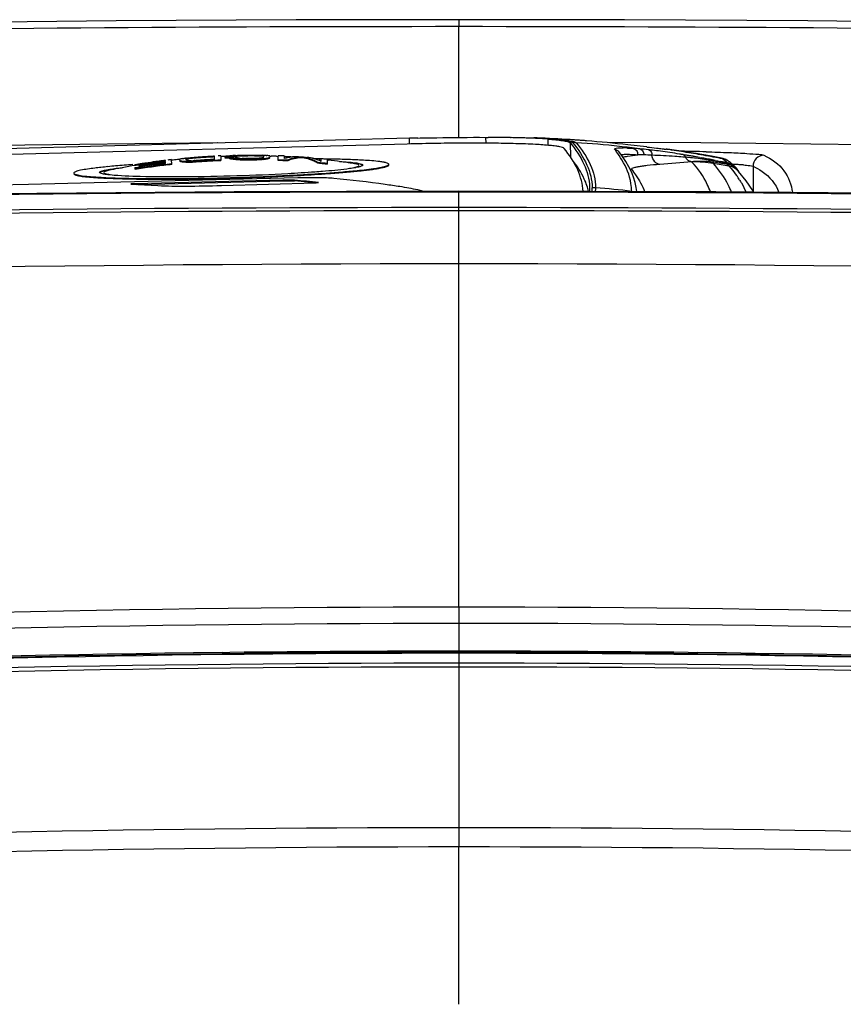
# Model space of a CAD drawing. Header units: millimetres. Extents: x 0 to 1660, y 0 to 1166.
# Tile 45 of 94: x 1015 to 1053, y 223 to 269. Entities that reach past the tile are written whole.
import ezdxf

# ---------------------------------------------------------------- set-up
doc = ezdxf.new("R2010")
doc.units = ezdxf.units.MM
doc.header["$LTSCALE"] = 65.395
doc.layers.get('0').update_dxf_attribs({"linetype": 'CONTINUOUS'})
doc.layers.add('SUPERFICI', color=7, linetype='CONTINUOUS')

msp = doc.modelspace()

# ---------------------------------------------------------------- linework, layer by layer
at = {"color": 7, "linetype": 'Continuous'}
for p, q in [((1035.612, 268.785), (1028.069, 268.772)), ((1043.279, 268.772), (1035.611, 268.785)), ((1019.742, 268.728), (1011.521, 268.653)), ((1028.069, 268.772), (1019.742, 268.728)), ((1051.758, 268.726), (1043.279, 268.772)), ((1060.081, 268.649), (1051.758, 268.726)), ((1036.843, 263.342), (1036.961, 263.341)), ((1038.003, 263.329), (1038.028, 263.328)), ((1033.207, 263.032), (1008.431, 262.381)), ((1033.3, 263.301), (1033.335, 263.301)), ((1039.455, 263.303), (1039.377, 263.306)), ((1044.309, 262.896), (1043.989, 262.934)), ((1023.448, 262.384), (1023.447, 262.414)), ((1024.303, 262.32), (1024.299, 262.466)), ((1024.583, 262.485), (1024.589, 262.289)), ((1024.963, 262.466), (1024.97, 262.469)), ((1024.963, 262.465), (1024.963, 262.466)), ((1024.963, 262.451), (1024.963, 262.465)), ((1024.963, 262.451), (1024.964, 262.422)), ((1024.966, 262.374), (1024.965, 262.404)), ((1025.004, 262.481), (1025.01, 262.483)), ((1025.094, 262.493), (1025.105, 262.494)), ((1025.105, 262.494), (1025.145, 262.497)), ((1025.252, 262.476), (1025.247, 262.474)), ((1025.247, 262.474), (1025.248, 262.458)), ((1025.248, 262.458), (1025.249, 262.414)), ((1025.249, 262.414), (1025.249, 262.412)), ((1025.272, 262.503), (1025.294, 262.504)), ((1025.305, 262.489), (1025.294, 262.487)), ((1025.295, 262.457), (1025.294, 262.487)), ((1025.306, 262.459), (1025.295, 262.457)), ((1025.39, 262.467), (1025.389, 262.497)), ((1025.532, 262.473), (1025.531, 262.503)), ((1025.761, 262.508), (1025.721, 262.507)), ((1025.721, 262.477), (1025.721, 262.507)), ((1025.762, 262.478), (1025.721, 262.477)), ((1026.163, 262.508), (1026.1, 262.509)), ((1026.101, 262.479), (1026.1, 262.509)), ((1026.143, 262.479), (1026.101, 262.479)), ((1026.29, 262.507), (1026.247, 262.507)), ((1026.29, 262.477), (1026.248, 262.477)), ((1026.337, 262.505), (1026.29, 262.507)), ((1026.29, 262.477), (1026.29, 262.507)), ((1026.338, 262.475), (1026.29, 262.477)), ((1026.384, 262.504), (1026.337, 262.505)), ((1026.385, 262.474), (1026.338, 262.475)), ((1026.432, 262.502), (1026.384, 262.504)), ((1026.433, 262.472), (1026.385, 262.474)), ((1026.442, 262.501), (1026.432, 262.502)), ((1026.433, 262.472), (1026.432, 262.502)), ((1026.443, 262.471), (1026.433, 262.472)), ((1026.532, 262.493), (1026.527, 262.494)), ((1026.528, 262.465), (1026.527, 262.494)), ((1026.533, 262.463), (1026.528, 262.465)), ((1026.571, 262.418), (1026.576, 262.421)), ((1026.575, 262.48), (1026.575, 262.483)), ((1026.575, 262.456), (1026.575, 262.48)), ((1026.576, 262.453), (1026.575, 262.456)), ((1026.576, 262.421), (1026.576, 262.453)), ((1026.695, 262.502), (1026.716, 262.501)), ((1026.854, 262.48), (1026.859, 262.478)), ((1026.859, 262.478), (1026.859, 262.474)), ((1026.859, 262.475), (1026.919, 262.473)), ((1026.859, 262.474), (1026.86, 262.454)), ((1026.86, 262.454), (1026.86, 262.451)), ((1026.862, 262.386), (1026.861, 262.416)), ((1027.165, 262.465), (1027.239, 262.463)), ((1027.245, 262.267), (1027.238, 262.492)), ((1027.523, 262.481), (1027.526, 262.358)), ((1028.188, 262.442), (1028.229, 262.44)), ((1028.379, 262.396), (1028.378, 262.426)), ((1028.525, 262.417), (1028.568, 262.414)), ((1043.013, 262.681), (1043.014, 262.68)), ((1043.178, 262.461), (1043.013, 262.681)), ((1043.336, 262.223), (1043.178, 262.461)), ((1045.986, 262.542), (1046.047, 262.531)), ((1046.742, 262.41), (1046.821, 262.396)), ((1020.613, 262.04), (1020.612, 262.07)), ((1020.802, 262.053), (1020.802, 262.061)), ((1020.804, 262.004), (1020.803, 262.035)), ((1022.029, 262.249), (1022.029, 262.275)), ((1022.03, 262.234), (1022.029, 262.249)), ((1022.031, 262.201), (1022.031, 262.208)), ((1022.033, 262.13), (1022.031, 262.201)), ((1022.318, 262.087), (1022.312, 262.312)), ((1022.691, 262.322), (1022.691, 262.327)), ((1022.692, 262.3), (1022.691, 262.322)), ((1022.692, 262.297), (1022.692, 262.3)), ((1022.694, 262.235), (1022.693, 262.265)), ((1022.733, 262.343), (1022.738, 262.344)), ((1022.742, 262.21), (1022.741, 262.24)), ((1022.822, 262.359), (1022.832, 262.36)), ((1022.832, 262.36), (1022.874, 262.366)), ((1022.857, 262.222), (1022.836, 262.223)), ((1022.837, 262.193), (1022.836, 262.223)), ((1022.858, 262.192), (1022.837, 262.193)), ((1022.98, 262.355), (1022.975, 262.353)), ((1022.975, 262.353), (1022.975, 262.349)), ((1022.975, 262.349), (1022.975, 262.33)), ((1022.975, 262.33), (1022.976, 262.327)), ((1022.976, 262.327), (1022.977, 262.291)), ((1023.019, 262.275), (1023.025, 262.273)), ((1023.032, 262.37), (1023.022, 262.368)), ((1023.023, 262.338), (1023.022, 262.368)), ((1023.033, 262.34), (1023.023, 262.338)), ((1023.068, 262.212), (1023.026, 262.212)), ((1023.027, 262.182), (1023.026, 262.212)), ((1023.069, 262.182), (1023.027, 262.182)), ((1023.109, 262.263), (1023.12, 262.262)), ((1023.117, 262.352), (1023.116, 262.382)), ((1023.214, 262.261), (1023.262, 262.26)), ((1023.269, 262.215), (1023.216, 262.213)), ((1023.217, 262.183), (1023.216, 262.213)), ((1023.27, 262.185), (1023.217, 262.183)), ((1023.259, 262.367), (1023.258, 262.397)), ((1023.262, 262.26), (1023.304, 262.262)), ((1023.41, 262.267), (1023.451, 262.268)), ((1023.453, 262.193), (1023.453, 262.223)), ((1024.59, 262.259), (1024.589, 262.289)), ((1025.014, 262.349), (1025.013, 262.379)), ((1025.065, 262.367), (1025.054, 262.37)), ((1025.129, 262.355), (1025.108, 262.357)), ((1025.109, 262.327), (1025.108, 262.357)), ((1025.129, 262.325), (1025.109, 262.327)), ((1025.292, 262.394), (1025.297, 262.392)), ((1025.361, 262.331), (1025.299, 262.334)), ((1025.3, 262.304), (1025.299, 262.334)), ((1025.341, 262.302), (1025.3, 262.304)), ((1025.382, 262.378), (1025.392, 262.376)), ((1025.486, 262.37), (1025.535, 262.366)), ((1025.54, 262.322), (1025.489, 262.323)), ((1025.49, 262.293), (1025.489, 262.323)), ((1025.541, 262.292), (1025.49, 262.293)), ((1025.535, 262.366), (1025.576, 262.365)), ((1025.681, 262.363), (1025.725, 262.362)), ((1025.727, 262.288), (1025.726, 262.318)), ((1026.132, 262.32), (1026.105, 262.319)), ((1026.106, 262.289), (1026.105, 262.319)), ((1026.132, 262.29), (1026.106, 262.289)), ((1026.363, 262.327), (1026.342, 262.326)), ((1026.343, 262.296), (1026.342, 262.326)), ((1026.364, 262.297), (1026.343, 262.296)), ((1026.519, 262.397), (1026.53, 262.399)), ((1026.552, 262.342), (1026.531, 262.339)), ((1026.532, 262.309), (1026.531, 262.339)), ((1026.553, 262.312), (1026.532, 262.309)), ((1026.731, 262.367), (1026.72, 262.364)), ((1026.721, 262.334), (1026.72, 262.364)), ((1026.732, 262.337), (1026.721, 262.334)), ((1026.815, 262.358), (1026.814, 262.388)), ((1026.82, 262.361), (1026.815, 262.358)), ((1027.672, 262.248), (1027.671, 262.278)), ((1029.235, 262.341), (1029.035, 262.343)), ((1029.097, 262.142), (1029.096, 262.172)), ((1029.237, 262.231), (1029.234, 262.353)), ((1029.525, 262.096), (1029.519, 262.322)), ((1029.52, 262.292), (1029.555, 262.288)), ((1043.474, 261.983), (1043.336, 262.223)), ((1043.591, 261.743), (1043.474, 261.983)), ((1047.473, 262.273), (1047.586, 262.251)), ((1047.586, 262.251), (1047.723, 262.224)), ((1047.697, 262.392), (1047.683, 262.395)), ((1047.73, 262.386), (1047.697, 262.392)), ((1047.763, 262.378), (1047.73, 262.386)), ((1047.797, 262.37), (1047.763, 262.378)), ((1047.833, 262.36), (1047.797, 262.37)), ((1047.87, 262.348), (1047.833, 262.36)), ((1047.912, 262.332), (1047.87, 262.348)), ((1047.96, 262.312), (1047.912, 262.332)), ((1048.012, 262.287), (1047.96, 262.312)), ((1048.066, 262.255), (1048.012, 262.287)), ((1048.075, 262.249), (1048.066, 262.255)), ((1048.075, 262.249), (1048.075, 262.249)), ((1048.107, 262.228), (1048.075, 262.249)), ((1048.141, 262.202), (1048.107, 262.228)), ((1048.174, 262.175), (1048.141, 262.202)), ((1048.191, 262.161), (1048.174, 262.175)), ((1048.236, 262.121), (1048.191, 262.161)), ((1048.267, 262.092), (1048.236, 262.121)), ((1048.298, 262.064), (1048.267, 262.092)), ((1048.328, 262.036), (1048.298, 262.064)), ((1048.357, 262.009), (1048.328, 262.036)), ((1048.385, 261.981), (1048.357, 262.009)), ((1048.412, 261.954), (1048.385, 261.981)), ((1048.417, 261.949), (1048.412, 261.954)), ((1020.616, 261.92), (1020.616, 261.924)), ((1020.618, 261.848), (1020.617, 261.878)), ((1043.687, 261.502), (1043.591, 261.743)), ((1043.763, 261.26), (1043.687, 261.502)), ((1048.461, 261.862), (1048.448, 261.875)), ((1048.477, 261.845), (1048.461, 261.862)), ((1048.493, 261.828), (1048.477, 261.845)), ((1048.51, 261.811), (1048.493, 261.828)), ((1048.525, 261.793), (1048.51, 261.811)), ((1048.541, 261.776), (1048.525, 261.793)), ((1048.553, 261.763), (1048.541, 261.776)), ((1048.905, 261.335), (1048.553, 261.763)), ((1015.691, 261.163), (1010.921, 261.042)), ((1019.337, 261.253), (1015.691, 261.163)), ((1028.153, 261.463), (1019.337, 261.253)), ((1020.442, 261.177), (1021.679, 261.11)), ((1027.46, 261.36), (1020.592, 261.193)), ((1020.592, 261.193), (1020.593, 261.163)), ((1020.666, 261.165), (1021.374, 261.183)), ((1021.374, 261.183), (1024.455, 261.258)), ((1024.455, 261.258), (1027.461, 261.331)), ((1024.616, 261.114), (1028.968, 261.243)), ((1041.655, 261.039), (1041.655, 261.01)), ((1043.819, 261.018), (1043.763, 261.26)), ((1049.208, 260.88), (1048.905, 261.335)), ((1025.211, 260.828), (1013.846, 260.731)), ((1035.612, 260.857), (1025.211, 260.828)), ((1047.504, 260.819), (1035.612, 260.857)), ((1041.655, 260.892), (1041.653, 260.838)), ((1041.655, 261.01), (1041.655, 260.892)), ((1043.846, 260.831), (1043.819, 261.018)), ((1059.927, 260.7), (1047.504, 260.819)), ((1049.248, 260.803), (1049.208, 260.88))]:
    msp.add_line(p, q, dxfattribs=at)
at = {"color": 9, "linetype": 'Continuous'}
for p, q in [((1035.611, 268.785), (1035.612, 268.464)), ((1035.612, 263.349), (1035.612, 268.464)), ((1036.843, 263.342), (1036.851, 263.071)), ((1033.3, 263.301), (1033.308, 263.035)), ((1039.716, 263.262), (1039.724, 262.974)), ((1040.753, 263.093), (1040.772, 262.429)), ((1042.848, 262.744), (1042.81, 262.793)), ((1042.886, 262.694), (1042.848, 262.744)), ((1045.232, 262.785), (1045.108, 262.802)), ((1047.145, 262.296), (1047.243, 262.28)), ((1047.827, 262.346), (1047.83, 262.344)), ((1047.83, 262.344), (1047.884, 262.298)), ((1048.02, 262.103), (1047.902, 262.12)), ((1048.022, 262.176), (1048.042, 262.158)), ((1048.066, 262.134), (1048.091, 262.13)), ((1048.098, 262.024), (1048.106, 262.014)), ((1049.219, 262.007), (1049.232, 260.803)), ((1027.46, 261.36), (1027.461, 261.331)), ((1028, 261.357), (1028.001, 261.327)), ((1035.612, 241.603), (1035.612, 260.857)), ((1041.774, 261.015), (1041.775, 261.013)), ((1035.611, 241.603), (1035.612, 240.852)), ((1035.612, 240.852), (1035.612, 239.472)), ((1024.65, 239.503), (1025.006, 239.507)), ((1024.653, 239.447), (1025.007, 239.451)), ((1035.612, 239.472), (1035.612, 239.015)), ((1046.216, 239.507), (1046.659, 239.502)), ((1046.216, 239.451), (1046.656, 239.446)), ((1035.612, 239.014), (1035.612, 238.836)), ((1035.612, 238.836), (1035.612, 230.512)), ((1035.612, 223.23), (1035.612, 230.512))]:
    msp.add_line(p, q, dxfattribs=at)
for centre, radius, start, end in [((1034.835, -1828.447), 2096.91, 89.978777, 91.891035), ((1036.047, -1849.344), 2117.807, 88.118401, 90.011788), ((1038.196, 237.385), 25.944, 86.1331, 87.3197), ((1039.9, 262.14), 1.131, 87.6981, 93.4289), ((1037.873, 211.726), 51.585, 86.1532, 87.6976), ((1040.916, 261.599), 1.5, 85.5088, 91.7388), ((1038.326, 219.922), 43.257, 83.7429, 86.4113), ((1038.31, 219.767), 43.412, 82.5029, 83.7436), ((1025.176, 258.015), 4.442, 92.3084, 92.7373), ((1024.925, 267.231), 4.81, 270.4708, 272.4547), ((1025.197, 257.49), 4.967, 91.5446, 92.3099), ((1025.195, 257.601), 4.856, 90.7641, 91.554), ((1025.182, 258.769), 3.688, 89.4041, 90.8143), ((1025.194, 260.067), 2.39, 88.7139, 89.3644), ((1043.501, 261.331), 1.134, 104.831, 105.3407), ((1043.125, 256.464), 6.39, 87.7658, 89.2736), ((1042.758, 249.45), 13.414, 84.7976, 86.0962), ((1043.791, 249.145), 13.39, 88.4065, 89.6173), ((1043.707, 245.885), 16.651, 87.1245, 88.4303), ((1042.73, 219.109), 43.443, 86.206, 87.6081), ((1037.835, 211.341), 51.973, 81.448, 81.8177), ((1037.83, 211.311), 52.003, 80.9412, 81.448), ((1043.031, 223.642), 38.9, 85.6559, 86.2073), ((1042.372, 90.609), 172.127, 88.6457, 88.8228), ((1043.251, 226.591), 35.943, 85.4628, 85.6499), ((1037.822, 211.261), 52.054, 79.9284, 80.9411), ((1045.16, 250.234), 12.223, 85.3417, 85.6161), ((1045.152, 250.137), 12.321, 84.4795, 85.341), ((1045.138, 249.988), 12.47, 82.906, 84.4788), ((1043.104, 121.304), 141.423, 88.39996, 88.64791), ((1037.814, 211.214), 52.101, 79.4225, 79.9284), ((1037.808, 211.183), 52.133, 78.9168, 79.4225), ((1049.719, 262.013), 0.5, 89.5835, 180.7219), ((1046.391, 262.468), 0.255, 260.0922, 268.3569), ((1045.135, 249.959), 12.499, 81.1265, 82.9092), ((1045.17, 250.184), 12.271, 80.7366, 81.125), ((1040.036, 218.947), 43.928, 80.3204, 80.557), ((1041.029, 212.536), 50.057, 82.382, 82.8012), ((1039.902, 214.177), 48.535, 80.2707, 81.1325), ((1040.083, 219.221), 43.65, 80.0144, 80.3208), ((1040.441, 221.237), 41.602, 79.4387, 80.019), ((1040.781, 210.681), 51.929, 82.1185, 82.3829), ((1047.641, 261.587), 0.791, 69.8364, 78.3185), ((1047.663, 261.571), 0.791, 69.4049, 77.8304), ((1047.635, 261.569), 0.81, 61.58, 69.8525), ((1047.657, 261.553), 0.81, 61.1985, 69.4206), ((1047.878, 261.325), 0.791, 71.0365, 79.6682), ((1048.053, 262.53), 0.428, 265.5564, 268.1389), ((1047.638, 261.574), 0.805, 57.0962, 61.5823), ((1047.663, 261.565), 0.796, 48.5268, 61.2108), ((1047.872, 261.306), 0.811, 62.6396, 71.0535), ((1047.867, 261.375), 0.792, 63.9525, 69.1499), ((1047.868, 261.378), 0.789, 53.5378, 63.9669), ((1047.877, 261.317), 0.799, 54.1175, 62.6557), ((1046.772, 232.253), 29.878, 86.7109, 87.1192), ((1047.881, 261.323), 0.791, 44.2232, 54.0649), ((1047.181, 239.426), 22.693, 86.4651, 86.7025), ((1047.603, 246.146), 15.961, 85.7938, 86.4912), ((1044.848, 258.972), 4.451, 32.6982, 35.7465), ((1047.882, 261.394), 0.767, 28.4935, 32.0566), ((1035.508, -1612.647), 1873.458, 89.996822, 93.06092), ((1036.055, -1599.703), 1860.514, 86.928238, 90.013652), ((1038.912, 260.97), 2.863, 357.355, 0.865), ((1041.816, 259.51), 1.503, 85.3958, 91.5955), ((1039.074, 260.965), 2.864, 357.4291, 0.8632), ((1038.323, 216.135), 45.019, 83.2629, 85.3953), ((1035.182, -1596.297), 1856.39, 89.986741, 93.077916), ((1035.711, -1608.619), 1868.711, 86.93227, 90.003063), ((1037.539, -1501.628), 1759.125, 90.06279, 93.865988), ((1033.684, -1501.628), 1759.125, 86.134012, 89.93721), ((1035.608, -691.215), 932.818, 89.999805, 95.993976), ((1035.661, -690.329), 931.933, 84.003172, 90.003046), ((1035.657, -702.704), 943.556, 90.002775, 95.922863), ((1035.654, -701.004), 941.856, 84.071789, 90.002572), ((1035.64, -698.333), 937.901, 90.671359, 95.866236), ((1035.635, -699.328), 938.839, 90.67021, 95.858394), ((1035.599, -703.914), 943.481, 89.999215, 90.643261), ((1035.598, -705.126), 944.637, 89.999176, 90.642399), ((1035.625, -703.51), 943.077, 89.356489, 90.000791), ((1035.622, -704.767), 944.277, 89.35717, 90.000624), ((1035.616, -698.84), 938.351, 84.14025, 89.325901), ((1035.614, -697.825), 937.392, 84.132463, 89.324902), ((1035.68, -769.787), 1008.623, 90.003888, 95.491751), ((1035.602, -768.564), 1007.4, 84.504916, 89.999444), ((1035.444, -781.733), 1013.13, 89.990503, 95.10215), ((1035.623, -785.249), 1016.646, 84.906694, 90.000628), ((1035.873, -775.742), 1006.254, 90.014883, 95.158797), ((1035.631, -769.529), 1000.04, 84.825213, 90.001084)]:
    msp.add_arc(centre, radius, start, end, dxfattribs=at)
at = {"color": 7, "linetype": 'Continuous'}
for centre, radius, start, end in [((1036.473, 175.867), 87.476, 89.488, 89.68036), ((1036.559, 185.577), 77.765, 89.20303, 89.48763), ((1036.701, 195.733), 67.609, 88.89708, 89.20371), ((1036.926, 207.336), 56.003, 88.5531, 88.872), ((1037.111, 214.59), 48.747, 88.1859, 88.5553), ((1037.398, 223.657), 39.676, 87.7614, 88.1867), ((1037.431, 212.01), 51.333, 87.8279, 88.1595), ((1423.41, -15062.85), 15331.114, 91.4580833, 91.59379), ((1036.556, 135.284), 128.058, 91.27691, 91.44137), ((1037.638, 229.791), 33.537, 87.2911, 87.762), ((1038.116, 239.566), 23.75, 86.137, 87.327), ((1037.285, 208.116), 55.229, 87.5899, 87.7486), ((1037.466, 211.796), 51.544, 85.9077, 87.619), ((1037.64, 214.322), 49.013, 85.6782, 85.9003), ((1037.398, 211.171), 52.173, 85.4702, 85.6738), ((1065.772, 440.806), 179.201, 263.12098, 263.26579), ((1025.795, 233.651), 28.858, 94.666, 95.043), ((1025.839, 230.254), 32.249, 93.5416, 94.2532), ((1025.839, 230.256), 32.217, 93.5436, 94.2559), ((1025.91, 229.117), 33.388, 93.0679, 93.5423), ((1025.91, 229.12), 33.355, 93.0694, 93.5442), ((1025.967, 228.051), 34.455, 92.7748, 93.0686), ((1025.967, 228.056), 34.42, 92.776, 93.0701), ((1026.025, 227.544), 34.971, 92.3633, 92.5611), ((1026.029, 227.64), 34.845, 91.9749, 92.3628), ((1026.037, 227.427), 35.058, 91.7445, 91.9754), ((1024.648, 261.739), 0.736, 60.3084, 64.5351), ((1025.173, 261.942), 0.565, 107.3496, 111.0853), ((1025.4, 259.635), 2.875, 96.1267, 97.805), ((1025.694, 253.426), 9.088, 93.2047, 93.4659), ((1025.689, 253.521), 8.992, 92.6588, 93.2051), ((1024.899, 261.497), 0.98, 66.3632, 69.0477), ((1025.495, 261.693), 0.82, 104.1969, 107.2445), ((1025.496, 261.663), 0.819, 104.1899, 107.2408), ((1025.795, 257.873), 4.642, 95.5477, 96.066), ((1025.795, 257.847), 4.637, 95.5441, 96.063), ((1025.794, 257.888), 4.627, 95.0197, 95.5476), ((1025.794, 257.863), 4.622, 95.0156, 95.5441), ((1026.133, 247.592), 14.924, 92.3127, 92.8587), ((1026.133, 247.576), 14.909, 92.3101, 92.8566), ((1026.249, 233.611), 28.901, 91.0484, 91.4242), ((1026.249, 233.61), 28.873, 91.0466, 91.4228), ((1026.073, 227.735), 34.774, 90.2398, 90.5133), ((1026.073, 227.74), 34.739, 90.2385, 90.5123), ((1026.069, 228.61), 33.899, 89.9484, 90.2398), ((1026.069, 228.613), 33.866, 89.9467, 90.2385), ((1025.836, 231.997), 30.483, 89.226, 89.424), ((1025.836, 232.032), 30.478, 89.227, 89.3855), ((1026.041, 256.976), 5.54, 84.9644, 85.8413), ((1026.042, 256.951), 5.535, 84.9652, 85.8431), ((1026.198, 252.52), 9.995, 87.6338, 88.1165), ((1027.034, 261.377), 1.14, 113.9754, 116.2842), ((1026.322, 261.535), 0.981, 75.0966, 77.6477), ((1026.195, 252.445), 10.07, 87.1523, 87.6339), ((1026.446, 259.282), 3.231, 84.2652, 85.2041), ((1026.442, 259.234), 3.278, 83.5209, 84.2657), ((1026.656, 261.872), 0.639, 71.9858, 75.9458), ((1027.259, 261.689), 0.828, 118.7309, 122.4807), ((1026.05, 230.858), 31.627, 87.9789, 88.4242), ((1026.073, 231.345), 31.169, 87.5116, 87.8578), ((1026.079, 231.476), 31.038, 87.3329, 87.5114), ((1026.075, 231.486), 30.999, 87.0171, 87.3208), ((1028.123, 260.458), 1.991, 101.8502, 107.4206), ((1026.082, 231.62), 30.864, 86.6802, 87.0171), ((1028.105, 260.534), 1.913, 101.0026, 101.8179), ((1028.102, 260.553), 1.894, 100.1827, 101.0026), ((1028.094, 260.596), 1.85, 96.9916, 100.1916), ((1028.088, 260.65), 1.795, 94.424, 96.9862), ((1028.084, 260.697), 1.749, 89.8413, 94.428), ((1028.365, 260.764), 1.662, 99.2008, 100.3944), ((1028.084, 260.72), 1.726, 88.205, 89.8307), ((1028.362, 260.785), 1.641, 97.9937, 99.2007), ((1028.36, 260.802), 1.624, 97.0853, 97.9931), ((1028.084, 260.724), 1.721, 86.5378, 88.2046), ((1028.354, 260.85), 1.576, 89.1416, 97.1098), ((1028.16, 260.778), 1.662, 81.2358, 82.4521), ((1028.147, 260.701), 1.74, 74.8699, 81.1921), ((1028.411, 260.607), 1.814, 82.0548, 85.0373), ((1028.401, 260.537), 1.884, 77.669, 82.0424), ((1042.544, 247.002), 15.871, 83.3509, 84.8296), ((1040.668, 230.618), 32.362, 83.0728, 83.4112), ((1040.569, 229.813), 33.174, 82.4419, 83.0713), ((1049.065, 299.151), 36.563, 263.2362, 263.6509), ((1040.457, 228.96), 34.033, 80.9376, 82.4427), ((1046.695, 278), 15.28, 263.7107, 264.0388), ((1049.114, 301.406), 38.811, 264.0755, 264.2016), ((1040.53, 229.429), 33.559, 80.6436, 80.9359), ((1039, 220.174), 42.94, 80.2945, 80.5538), ((1038.368, 216.482), 46.686, 80.0376, 80.2939), ((1036.946, 208.414), 54.877, 79.7174, 80.0332), ((1022.042, 234.63), 27.486, 95.5877, 96.2637), ((1022.908, 225.801), 36.357, 95.031, 95.592), ((1025.665, 232.278), 30.19, 99.6017, 101.9289), ((1024.365, 208.883), 53.338, 94.1354, 94.9959), ((1025.651, 232.295), 30.198, 99.2805, 99.6047), ((1025.651, 232.295), 30.168, 99.2883, 99.6128), ((1025.655, 232.15), 30.198, 99.2818, 99.6047), ((1025.71, 231.836), 30.47, 96.3921, 99.6211), ((1025.705, 231.868), 30.408, 96.7178, 99.6304), ((1025.654, 232.275), 30.218, 98.9622, 99.2805), ((1025.654, 232.276), 30.188, 98.9696, 99.2883), ((1025.672, 232.039), 30.31, 96.8955, 99.2802), ((1025.617, 232.374), 30.075, 98.9494, 99.2119), ((1025.62, 232.336), 30.086, 98.6755, 99.2137), ((1025.62, 232.337), 30.056, 98.6826, 99.2214), ((1025.617, 232.373), 30.077, 98.6869, 98.9494), ((1025.657, 232.258), 30.236, 98.6496, 98.9622), ((1025.657, 232.258), 30.206, 98.6567, 98.9696), ((1025.617, 232.372), 30.077, 97.6369, 98.6868), ((1025.621, 232.331), 30.092, 97.6218, 98.6755), ((1025.621, 232.331), 30.062, 97.6278, 98.6826), ((1025.664, 232.208), 30.286, 97.7464, 98.6494), ((1025.664, 232.209), 30.256, 97.7525, 98.6565), ((1025.675, 232.127), 30.368, 97.1741, 97.7464), ((1025.675, 232.127), 30.338, 97.1797, 97.7526), ((1025.617, 232.37), 30.079, 96.8494, 97.6369), ((1025.622, 232.321), 30.102, 96.8525, 97.6218), ((1025.622, 232.323), 30.07, 97.1125, 97.6278), ((1025.683, 232.067), 30.428, 96.8969, 97.1742), ((1025.683, 232.068), 30.398, 96.9023, 97.1798), ((1025.623, 232.318), 30.075, 96.8578, 97.1125), ((1025.737, 231.761), 30.743, 96.3962, 96.7174), ((1025.743, 231.566), 30.712, 96.401, 96.7209), ((1025.767, 231.525), 30.95, 95.8964, 96.4029), ((1025.782, 231.385), 31.092, 95.7043, 95.8965), ((1022.933, 261.741), 0.634, 108.3649, 112.3873), ((1022.359, 261.547), 0.792, 61.1922, 65.0946), ((1022.361, 261.517), 0.791, 61.1858, 65.0918), ((1023.324, 259.202), 3.196, 99.0308, 100.5576), ((1022.207, 258.993), 3.291, 79.9134, 80.6628), ((1022.208, 258.966), 3.288, 79.9117, 80.6618), ((1022.203, 258.973), 3.311, 78.9825, 79.9133), ((1022.205, 258.946), 3.308, 78.9798, 79.9116), ((1022.337, 252.404), 9.832, 86.4724, 86.9654), ((1022.338, 252.384), 9.822, 86.4723, 86.9657), ((1024.051, 252.592), 9.844, 96.6205, 96.8668), ((1024.049, 252.611), 9.825, 96.1275, 96.6206), ((1022.336, 252.385), 9.851, 85.9803, 86.4725), ((1022.337, 252.364), 9.841, 85.9797, 86.4724), ((1022.611, 261.277), 1.078, 67.7557, 70.1822), ((1023.28, 261.457), 0.947, 105.8425, 108.4864), ((1023.281, 261.428), 0.946, 105.8373, 108.4839), ((1022.473, 256.903), 5.398, 83.2342, 84.1373), ((1023.874, 257.064), 5.372, 98.5611, 99.0142), ((1023.874, 257.039), 5.367, 98.5605, 99.0141), ((1023.212, 241.419), 20.794, 89.9893, 90.396), ((1023.213, 241.409), 20.773, 89.9902, 90.3973), ((1023.871, 257.086), 5.35, 98.1072, 98.5611), ((1023.871, 257.061), 5.345, 98.1062, 98.5606), ((1024.92, 246.027), 16.455, 95.7967, 96.2933), ((1024.919, 246.013), 16.438, 95.7976, 96.2947), ((1023.007, 245.943), 16.319, 89.2717, 89.6044), ((1025.794, 233.65), 28.83, 94.6678, 95.0451), ((1024.701, 232.202), 30.047, 92.3816, 92.7325), ((1024.702, 232.202), 30.017, 92.3834, 92.7347), ((1024.532, 233.562), 28.727, 92.2392, 92.4492), ((1025.816, 230.49), 31.866, 94.0677, 94.2551), ((1025.961, 228.828), 33.489, 92.3484, 94.2955), ((1025.95, 229.003), 33.284, 92.5546, 94.3014), ((1025.907, 229.134), 33.225, 92.766, 94.0584), ((1026.03, 227.357), 34.932, 92.3641, 92.5663), ((1024.649, 261.71), 0.735, 60.3013, 64.5317), ((1024.363, 259.325), 3.122, 77.2093, 77.9869), ((1024.364, 259.298), 3.119, 77.2049, 77.9833), ((1024.364, 259.295), 3.122, 76.1849, 77.2043), ((1024.362, 259.321), 3.126, 76.1903, 77.009), ((1024.084, 253.047), 9.366, 83.0842, 83.5964), ((1024.085, 253.026), 9.357, 83.0807, 83.5934), ((1024.094, 253.131), 9.282, 82.543, 83.084), ((1024.095, 253.11), 9.273, 82.539, 83.0805), ((1024.557, 257.588), 4.86, 80.2325, 81.2419), ((1024.195, 242.183), 20.151, 86.3182, 86.7424), ((1024.196, 242.22), 20.145, 86.3208, 86.6859), ((1024.379, 247.227), 15.183, 85.8187, 86.1744), ((1024.997, 231.792), 30.535, 88.632, 88.9802), ((1024.997, 231.793), 30.504, 88.63, 88.9786), ((1024.985, 233.365), 29.006, 88.6246, 88.8329), ((1026.079, 227.359), 35.005, 90.3087, 90.5795), ((1026.039, 228.305), 34.015, 89.8879, 90.5267), ((1026.038, 228.309), 33.981, 89.8862, 90.5257), ((1026.073, 228.362), 34.002, 89.9487, 90.309), ((1027.175, 231.943), 30.439, 91.6588, 92.0156), ((1027.082, 231.148), 31.187, 91.3602, 91.7471), ((1027.082, 231.149), 31.155, 91.359, 91.7462), ((1027.799, 245.275), 17.161, 94.5583, 95.0337), ((1027.903, 240.92), 21.463, 93.6651, 94.1153), ((1027.903, 240.911), 21.442, 93.6647, 94.1153), ((1027.502, 256.856), 5.627, 100.3849, 100.9268), ((1027.506, 256.837), 5.647, 100.0602, 100.3851), ((1027.965, 252.305), 10.135, 97.0561, 98.0144), ((1027.965, 252.285), 10.125, 97.0565, 98.0158), ((1027.606, 259.065), 3.416, 103.3992, 104.8477), ((1027.606, 259.038), 3.412, 103.401, 104.8509), ((1027.258, 261.663), 0.824, 118.7287, 122.0755), ((1026.083, 231.255), 31.064, 87.0696, 87.8584), ((1026.083, 231.256), 31.033, 87.065, 87.8547), ((1028.454, 260.47), 1.97, 112.0465, 113.4237), ((1028.455, 260.442), 1.969, 112.0529, 113.4315), ((1028.439, 260.509), 1.929, 110.6517, 112.0463), ((1028.439, 260.481), 1.927, 110.6569, 112.0527), ((1028.366, 260.736), 1.661, 99.1944, 100.3893), ((1028.362, 260.757), 1.639, 97.9861, 99.1943), ((1028.355, 260.816), 1.58, 89.1366, 98.0179), ((1028.161, 260.75), 1.66, 81.2393, 82.4569), ((1028.146, 260.664), 1.747, 74.117, 81.1832), ((1028.126, 260.621), 1.823, 74.1705, 74.9094), ((1028.114, 260.581), 1.865, 71.9158, 74.1644), ((1028.116, 260.553), 1.863, 71.91, 74.1608), ((1028.097, 260.528), 1.92, 70.5378, 71.9197), ((1028.099, 260.5), 1.918, 70.5307, 71.9139), ((1028.074, 260.462), 1.991, 67.8194, 70.5289), ((1028.075, 260.433), 1.989, 67.8099, 70.5218), ((1028.387, 260.472), 1.951, 76.259, 77.6838), ((1028.008, 260.306), 2.16, 62.5679, 67.7792), ((1028.009, 260.277), 2.158, 62.5541, 67.7696), ((1028.379, 260.436), 1.988, 74.9167, 76.2592), ((1026.119, 232.126), 30.357, 84.1037, 84.7868), ((1028.368, 260.398), 2.027, 73.4705, 74.9161), ((1028.356, 260.356), 2.072, 72.1067, 73.4706), ((1028.31, 260.223), 2.212, 66.012, 72.0504), ((1027.932, 260.155), 2.329, 61.3265, 62.613), ((1027.933, 260.126), 2.327, 61.3118, 62.5992), ((1027.894, 260.085), 2.409, 60.0497, 61.3264), ((1027.895, 260.056), 2.407, 60.0341, 61.3117), ((1026.134, 232.021), 30.297, 83.5743, 84.3882), ((1026.132, 232.005), 30.282, 83.9329, 84.3808), ((1028.251, 260.085), 2.362, 65.3392, 66.0656), ((1026.129, 232.221), 30.292, 83.757, 84.1172), ((1026.136, 232.041), 30.246, 83.5661, 83.9329), ((1028.528, 196.747), 65.598, 89.05292, 89.26374), ((1026.131, 232.243), 30.269, 83.5742, 83.757), ((1026.137, 232.295), 30.187, 81.2711, 83.499), ((1028.825, 212.525), 49.817, 88.1738, 89.0952), ((1029.251, 225.976), 36.359, 87.6082, 88.1691), ((1029.623, 234.84), 27.487, 86.9365, 87.6124), ((1030.976, 175.662), 88.169, 79.486, 79.64735), ((1039.269, 220.319), 42.749, 79.1057, 79.4931), ((1039.322, 220.59), 42.473, 78.9357, 79.1057), ((1039.947, 223.697), 39.304, 78.1147, 78.5885), ((1047.889, 261.47), 0.704, 68.7337, 77.5025), ((1047.856, 261.385), 0.796, 63.5364, 68.7395), ((1047.855, 261.382), 0.799, 58.3502, 63.54), ((1047.859, 261.389), 0.79, 47.8894, 58.3451), ((1047.859, 261.389), 0.791, 45.0701, 47.8693), ((1047.858, 261.389), 0.792, 42.668, 45.0702), ((1022.747, 361.982), 100.521, 272.8529, 273.13746), ((1022.785, 361.242), 99.81, 272.88973, 273.15773), ((1023.781, 343.442), 81.952, 273.12502, 274.0927), ((1023.782, 343.469), 82.009, 273.1463, 274.05182), ((1025.634, 316.826), 55.302, 274.0878, 274.869), ((1025.783, 314.898), 53.338, 274.1354, 274.9959), ((1026.967, 300.936), 39.356, 274.8983, 275.3969), ((1027.791, 292.235), 30.616, 275.3933, 275.9805), ((1030.684, 268.811), 7.011, 278.6796, 280.251), ((1047.857, 261.388), 0.793, 27.681, 42.6386), ((1021.765, 186.321), 75.295, 84.40665, 85.2496), ((1021.601, 184.426), 77.167, 84.78141, 85.24297), ((1021.836, 187.012), 74.571, 84.52584, 84.77983), ((1035.459, -1610.703), 1870.65, 89.995341, 93.06272), ((1036.133, -1596.87), 1856.817, 86.925846, 90.016088), ((1035.609, -699.483), 938.955, 90.646917, 95.865731), ((1035.6, -705.669), 945.141, 89.999281, 90.642144), ((1035.622, -705.28), 944.752, 89.357506, 90.000634), ((1035.622, -699.359), 938.831, 84.133927, 89.353428), ((1035.612, -775.576), 1014.59, 84.534477, 95.465523)]:
    msp.add_arc(centre, radius, start, end, dxfattribs=at)
for points, knots in [([(1033.702, 263.31), (1033.996, 263.317), (1035.042, 263.336), (1036.09, 263.345), (1036.843, 263.342)], [0, 0, 0, 0, 0.280398, 1, 1, 1, 1]), ([(1040.473, 262.83), (1040.457, 262.849), (1040.388, 262.876), (1040.26, 262.909), (1040.066, 262.939), (1039.69, 262.981), (1039.076, 263.021), (1038.186, 263.054), (1037.115, 263.072), (1035.899, 263.075), (1034.58, 263.063), (1033.671, 263.044), (1033.207, 263.032)], [0, 0, 0, 0, 0.010245, 0.028614, 0.055427, 0.090575, 0.18482, 0.308341, 0.457, 0.625728, 0.808837, 1, 1, 1, 1]), ([(1039.716, 263.262), (1039.841, 263.253), (1040.072, 263.234), (1040.384, 263.2), (1040.599, 263.155), (1040.726, 263.125), (1040.753, 263.093)], [0, 0, 0, 0, 0.356868, 0.659544, 0.881595, 1, 1, 1, 1]), ([(1040.753, 263.093), (1041.006, 262.789), (1041.441, 262.158), (1041.645, 261.402), (1041.655, 261.039)], [0, 0, 0, 0, 0.521249, 1, 1, 1, 1]), ([(1043.989, 262.934), (1043.804, 262.955), (1042.982, 263.05), (1042.158, 263.131), (1041.519, 263.181)], [0, 0, 0, 0, 0.225564, 1, 1, 1, 1]), ([(1041.358, 260.839), (1041.338, 261.182), (1041.143, 261.911), (1040.724, 262.53), (1040.473, 262.83)], [0, 0, 0, 0, 0.467623, 1, 1, 1, 1]), ([(1045.455, 262.767), (1045.446, 262.768), (1045.358, 262.777), (1045.271, 262.786), (1045.193, 262.794)], [0, 0, 0, 0, 0.106141, 1, 1, 1, 1]), ([(1045.421, 262.767), (1045.428, 262.766), (1045.441, 262.766), (1045.45, 262.766), (1045.462, 262.766), (1045.456, 262.767), (1045.455, 262.767)], [0, 0, 0, 0, 0.497408, 0.796778, 0.897266, 1, 1, 1, 1]), ([(1019.043, 261.951), (1018.946, 261.941), (1018.631, 261.904), (1018.317, 261.861), (1018.102, 261.816)], [0, 0, 0, 0, 0.306798, 1, 1, 1, 1]), ([(1030.079, 262.224), (1030.113, 262.222), (1030.242, 262.215), (1030.371, 262.206), (1030.465, 262.199)], [0, 0, 0, 0, 0.268568, 1, 1, 1, 1]), ([(1030.465, 262.199), (1030.566, 262.191), (1030.738, 262.176), (1030.966, 262.143), (1031.089, 262.116), (1031.166, 262.081), (1031.167, 262.06)], [0, 0, 0, 0, 0.419202, 0.725692, 0.916674, 1, 1, 1, 1]), ([(1030.743, 262.143), (1030.723, 262.145), (1030.636, 262.155), (1030.548, 262.163), (1030.48, 262.168)], [0, 0, 0, 0, 0.228781, 1, 1, 1, 1]), ([(1031.161, 262.046), (1031.149, 262.059), (1031.105, 262.079), (1030.967, 262.116), (1030.84, 262.132), (1030.743, 262.143)], [0, 0, 0, 0, 0.119673, 0.324304, 1, 1, 1, 1]), ([(1030.992, 261.974), (1030.982, 261.972), (1030.937, 261.96), (1030.892, 261.951), (1030.857, 261.944)], [0, 0, 0, 0, 0.224953, 1, 1, 1, 1]), ([(1031.167, 262.06), (1031.168, 262.04), (1031.092, 262), (1031.037, 261.986), (1030.992, 261.974)], [0, 0, 0, 0, 0.303763, 1, 1, 1, 1]), ([(1032.039, 262.205), (1031.979, 262.214), (1031.665, 262.254), (1031.348, 262.274), (1031.092, 262.288)], [0, 0, 0, 0, 0.192, 1, 1, 1, 1]), ([(1031.649, 261.897), (1031.743, 261.911), (1031.909, 261.937), (1032.123, 261.979), (1032.265, 262.021), (1032.34, 262.052), (1032.358, 262.073)], [0, 0, 0, 0, 0.387615, 0.684, 0.887277, 1, 1, 1, 1]), ([(1031.931, 261.912), (1032.042, 261.933), (1032.185, 261.963), (1032.327, 262.014), (1032.368, 262.049), (1032.367, 262.064)], [0, 0, 0, 0, 0.713101, 0.904442, 1, 1, 1, 1]), ([(1032.181, 262.179), (1032.171, 262.182), (1032.124, 262.191), (1032.076, 262.199), (1032.039, 262.205)], [0, 0, 0, 0, 0.225021, 1, 1, 1, 1]), ([(1032.367, 262.094), (1032.366, 262.115), (1032.288, 262.157), (1032.228, 262.169), (1032.181, 262.179)], [0, 0, 0, 0, 0.309682, 1, 1, 1, 1]), ([(1032.358, 262.073), (1032.361, 262.077), (1032.365, 262.083), (1032.367, 262.09), (1032.367, 262.094)], [0, 0, 0, 0, 0.540234, 1, 1, 1, 1]), ([(1018.102, 261.816), (1018.02, 261.798), (1017.915, 261.773), (1017.809, 261.728), (1017.781, 261.699), (1017.781, 261.687)], [0, 0, 0, 0, 0.704396, 0.896662, 1, 1, 1, 1]), ([(1017.781, 261.687), (1017.782, 261.665), (1017.86, 261.624), (1017.92, 261.611), (1017.967, 261.601)], [0, 0, 0, 0, 0.309682, 1, 1, 1, 1]), ([(1017.782, 261.657), (1017.783, 261.637), (1017.849, 261.598), (1017.903, 261.586), (1017.944, 261.576)], [0, 0, 0, 0, 0.315611, 1, 1, 1, 1]), ([(1017.944, 261.576), (1017.963, 261.572), (1018.057, 261.552), (1018.151, 261.539), (1018.226, 261.53)], [0, 0, 0, 0, 0.206138, 1, 1, 1, 1]), ([(1017.967, 261.601), (1018.108, 261.571), (1018.471, 261.53), (1018.835, 261.504), (1019.056, 261.493)], [0, 0, 0, 0, 0.394693, 1, 1, 1, 1]), ([(1018.226, 261.53), (1018.29, 261.522), (1018.608, 261.488), (1018.927, 261.469), (1019.182, 261.456)], [0, 0, 0, 0, 0.200863, 1, 1, 1, 1]), ([(1018.981, 261.72), (1018.98, 261.74), (1019.055, 261.78), (1019.178, 261.814), (1019.402, 261.859), (1019.574, 261.884), (1019.674, 261.898)], [0, 0, 0, 0, 0.083323, 0.274302, 0.580793, 1, 1, 1, 1]), ([(1019.4, 261.826), (1019.307, 261.81), (1019.173, 261.78), (1019.027, 261.744), (1018.993, 261.711)], [0, 0, 0, 0, 0.664944, 1, 1, 1, 1]), ([(1019.297, 261.621), (1019.233, 261.63), (1019.134, 261.647), (1019.033, 261.673), (1019.002, 261.693)], [0, 0, 0, 0, 0.635694, 1, 1, 1, 1]), ([(1019.056, 261.493), (1019.621, 261.462), (1020.915, 261.432), (1023.814, 261.436), (1026.147, 261.506), (1027.75, 261.586)], [0, 0, 0, 0, 0.195314, 0.446297, 1, 1, 1, 1]), ([(1019.182, 261.456), (1019.754, 261.428), (1021.053, 261.401), (1023.932, 261.409), (1026.237, 261.479), (1027.816, 261.559)], [0, 0, 0, 0, 0.199138, 0.450841, 1, 1, 1, 1]), ([(1019.473, 261.6), (1019.457, 261.602), (1019.398, 261.608), (1019.34, 261.615), (1019.297, 261.621)], [0, 0, 0, 0, 0.269435, 1, 1, 1, 1]), ([(1019.662, 261.866), (1019.638, 261.863), (1019.55, 261.85), (1019.463, 261.837), (1019.4, 261.826)], [0, 0, 0, 0, 0.271168, 1, 1, 1, 1]), ([(1027.694, 261.656), (1026.906, 261.613), (1025.316, 261.549), (1023.037, 261.503), (1021.085, 261.514), (1019.934, 261.553), (1019.473, 261.6)], [0, 0, 0, 0, 0.287815, 0.580382, 0.83105, 1, 1, 1, 1]), ([(1019.674, 261.898), (1019.704, 261.902), (1019.832, 261.918), (1019.961, 261.933), (1020.06, 261.944)], [0, 0, 0, 0, 0.231147, 1, 1, 1, 1]), ([(1029.302, 261.763), (1029.18, 261.753), (1028.644, 261.712), (1028.108, 261.678), (1027.694, 261.656)], [0, 0, 0, 0, 0.228385, 1, 1, 1, 1]), ([(1030.683, 261.913), (1030.594, 261.899), (1030.135, 261.835), (1029.674, 261.793), (1029.302, 261.763)], [0, 0, 0, 0, 0.194512, 1, 1, 1, 1]), ([(1030.428, 261.763), (1030.547, 261.773), (1030.954, 261.811), (1031.362, 261.856), (1031.649, 261.897)], [0, 0, 0, 0, 0.290124, 1, 1, 1, 1]), ([(1030.857, 261.944), (1030.843, 261.941), (1030.786, 261.93), (1030.728, 261.921), (1030.683, 261.913)], [0, 0, 0, 0, 0.230491, 1, 1, 1, 1]), ([(1030.981, 261.786), (1031.053, 261.793), (1031.307, 261.821), (1031.561, 261.853), (1031.742, 261.881)], [0, 0, 0, 0, 0.283265, 1, 1, 1, 1]), ([(1020.442, 261.185), (1020.437, 261.185), (1020.432, 261.183), (1020.421, 261.182), (1020.421, 261.181)], [0, 0, 0, 0, 0.735699, 1, 1, 1, 1]), ([(1020.421, 261.181), (1020.421, 261.179), (1020.432, 261.179), (1020.437, 261.178), (1020.442, 261.177)], [0, 0, 0, 0, 0.262032, 1, 1, 1, 1]), ([(1020.592, 261.193), (1020.578, 261.193), (1020.528, 261.191), (1020.478, 261.189), (1020.442, 261.185)], [0, 0, 0, 0, 0.282003, 1, 1, 1, 1]), ([(1021.679, 261.11), (1022.111, 261.086), (1023.091, 261.082), (1024.07, 261.098), (1024.616, 261.114)], [0, 0, 0, 0, 0.442434, 1, 1, 1, 1]), ([(1028, 261.357), (1027.968, 261.36), (1027.788, 261.366), (1027.608, 261.364), (1027.46, 261.36)], [0, 0, 0, 0, 0.176256, 1, 1, 1, 1]), ([(1027.461, 261.331), (1027.514, 261.332), (1027.694, 261.334), (1027.875, 261.338), (1028.001, 261.327)], [0, 0, 0, 0, 0.29567, 1, 1, 1, 1]), ([(1029.821, 261.442), (1029.599, 261.465), (1029.042, 261.474), (1028.486, 261.47), (1028.153, 261.463)], [0, 0, 0, 0, 0.400634, 1, 1, 1, 1]), ([(1028.968, 261.243), (1028.98, 261.243), (1029.022, 261.245), (1029.064, 261.247), (1029.094, 261.25)], [0, 0, 0, 0, 0.280311, 1, 1, 1, 1]), ([(1029.094, 261.25), (1029.099, 261.25), (1029.104, 261.252), (1029.115, 261.253), (1029.115, 261.255)], [0, 0, 0, 0, 0.732982, 1, 1, 1, 1]), ([(1029.115, 261.255), (1029.115, 261.256), (1029.109, 261.256), (1029.106, 261.257), (1029.103, 261.257)], [0, 0, 0, 0, 0.269716, 1, 1, 1, 1]), ([(1032.88, 261.061), (1032.654, 261.096), (1031.637, 261.245), (1030.616, 261.361), (1029.821, 261.442)], [0, 0, 0, 0, 0.222113, 1, 1, 1, 1]), ([(1033.927, 260.852), (1033.855, 260.872), (1033.509, 260.957), (1033.158, 261.018), (1032.88, 261.061)], [0, 0, 0, 0, 0.210177, 1, 1, 1, 1])]:
    msp.add_open_spline(points, degree=3, knots=knots, dxfattribs=at)
at = {"color": 9, "linetype": 'Continuous'}
for points, knots in [([(1039.832, 263.269), (1039.97, 263.259), (1040.212, 263.239), (1040.528, 263.202), (1040.732, 263.158), (1040.847, 263.127), (1040.871, 263.098)], [0, 0, 0, 0, 0.391808, 0.689099, 0.893162, 1, 1, 1, 1]), ([(1039.945, 263.27), (1040.089, 263.26), (1040.341, 263.239), (1040.67, 263.201), (1040.886, 263.156), (1041.006, 263.123), (1041.034, 263.094)], [0, 0, 0, 0, 0.389406, 0.685812, 0.890562, 1, 1, 1, 1]), ([(1040.871, 263.098), (1041.133, 262.783), (1041.573, 262.141), (1041.769, 261.373), (1041.774, 261.015)], [0, 0, 0, 0, 0.533405, 1, 1, 1, 1]), ([(1041.033, 263.094), (1041.29, 262.786), (1041.732, 262.145), (1041.932, 261.376), (1041.937, 261.009)], [0, 0, 0, 0, 0.521999, 1, 1, 1, 1]), ([(1024.78, 262.404), (1024.78, 262.403), (1024.779, 262.403), (1024.778, 262.402), (1024.778, 262.401)], [0, 0, 0, 0, 0.643783, 1, 1, 1, 1]), ([(1024.778, 262.401), (1024.778, 262.401), (1024.779, 262.4), (1024.78, 262.4), (1024.781, 262.399)], [0, 0, 0, 0, 0.356219, 1, 1, 1, 1]), ([(1024.964, 262.421), (1024.923, 262.419), (1024.863, 262.413), (1024.799, 262.412), (1024.78, 262.404)], [0, 0, 0, 0, 0.669739, 1, 1, 1, 1]), ([(1025.341, 262.417), (1025.341, 262.424), (1025.303, 262.42), (1025.286, 262.425), (1025.268, 262.426)], [0, 0, 0, 0, 0.266042, 1, 1, 1, 1]), ([(1025.268, 262.404), (1025.277, 262.405), (1025.301, 262.409), (1025.327, 262.408), (1025.34, 262.416)], [0, 0, 0, 0, 0.382151, 1, 1, 1, 1]), ([(1025.34, 262.416), (1025.34, 262.416), (1025.341, 262.416), (1025.341, 262.417), (1025.341, 262.417)], [0, 0, 0, 0, 0.598179, 1, 1, 1, 1]), ([(1042.813, 262.793), (1042.795, 262.816), (1042.925, 262.854), (1043.025, 262.849), (1043.143, 262.854), (1043.206, 262.853)], [0, 0, 0, 0, 0.21729, 0.536416, 1, 1, 1, 1]), ([(1043.185, 262.552), (1043.199, 262.553), (1043.269, 262.558), (1043.339, 262.559), (1043.395, 262.558)], [0, 0, 0, 0, 0.202796, 1, 1, 1, 1]), ([(1043.301, 262.449), (1043.338, 262.456), (1043.53, 262.492), (1043.724, 262.516), (1043.881, 262.534)], [0, 0, 0, 0, 0.195598, 1, 1, 1, 1]), ([(1043.374, 262.849), (1043.397, 262.848), (1043.496, 262.844), (1043.595, 262.838), (1043.671, 262.833)], [0, 0, 0, 0, 0.231659, 1, 1, 1, 1]), ([(1043.395, 262.558), (1043.429, 262.558), (1043.591, 262.554), (1043.753, 262.544), (1043.881, 262.534)], [0, 0, 0, 0, 0.209779, 1, 1, 1, 1]), ([(1043.671, 262.833), (1043.731, 262.822), (1043.85, 262.738), (1043.882, 262.603), (1043.881, 262.534)], [0, 0, 0, 0, 0.471422, 1, 1, 1, 1]), ([(1043.974, 262.809), (1044.028, 262.799), (1044.134, 262.717), (1044.163, 262.594), (1044.164, 262.529)], [0, 0, 0, 0, 0.460305, 1, 1, 1, 1]), ([(1044.381, 262.767), (1044.427, 262.757), (1044.517, 262.68), (1044.54, 262.573), (1044.543, 262.514)], [0, 0, 0, 0, 0.444261, 1, 1, 1, 1]), ([(1044.903, 262.089), (1044.816, 262.091), (1044.627, 262.211), (1044.559, 262.406), (1044.543, 262.514)], [0, 0, 0, 0, 0.445173, 1, 1, 1, 1]), ([(1045.986, 262.542), (1045.998, 262.539), (1046.05, 262.516), (1046.081, 262.462), (1046.095, 262.421)], [0, 0, 0, 0, 0.22042, 1, 1, 1, 1]), ([(1046.347, 262.217), (1046.323, 262.221), (1046.216, 262.256), (1046.136, 262.347), (1046.095, 262.421)], [0, 0, 0, 0, 0.228094, 1, 1, 1, 1]), ([(1047.052, 262.672), (1047.408, 262.662), (1048.036, 262.639), (1048.851, 262.612), (1049.377, 262.557), (1049.649, 262.549), (1049.723, 262.513)], [0, 0, 0, 0, 0.399027, 0.70557, 0.908249, 1, 1, 1, 1]), ([(1049.723, 262.513), (1050.076, 262.344), (1050.724, 261.896), (1051.002, 261.148), (1051.039, 260.79)], [0, 0, 0, 0, 0.521312, 1, 1, 1, 1]), ([(1024.781, 262.399), (1024.8, 262.392), (1024.863, 262.395), (1024.924, 262.391), (1024.965, 262.392)], [0, 0, 0, 0, 0.330267, 1, 1, 1, 1]), ([(1030.72, 261.938), (1030.786, 261.952), (1030.861, 261.971), (1030.981, 262.016), (1030.98, 262.043)], [0, 0, 0, 0, 0.710808, 1, 1, 1, 1]), ([(1030.98, 262.043), (1030.979, 262.06), (1030.916, 262.094), (1030.868, 262.104), (1030.83, 262.112)], [0, 0, 0, 0, 0.309703, 1, 1, 1, 1]), ([(1043.606, 260.843), (1043.604, 260.965), (1043.556, 261.475), (1043.354, 261.962), (1043.155, 262.296)], [0, 0, 0, 0, 0.238597, 1, 1, 1, 1]), ([(1047.683, 262.395), (1047.697, 262.393), (1047.737, 262.384), (1047.778, 262.375), (1047.801, 262.362)], [0, 0, 0, 0, 0.334235, 1, 1, 1, 1]), ([(1047.801, 262.362), (1047.806, 262.359), (1047.814, 262.354), (1047.822, 262.349), (1047.827, 262.346)], [0, 0, 0, 0, 0.487525, 1, 1, 1, 1]), ([(1048.103, 262.015), (1048.136, 261.978), (1048.261, 261.836), (1048.379, 261.686), (1048.461, 261.573)], [0, 0, 0, 0, 0.261866, 1, 1, 1, 1]), ([(1048.145, 262.127), (1048.146, 262.126), (1048.149, 262.122), (1048.148, 262.116), (1048.147, 262.113)], [0, 0, 0, 0, 0.29253, 1, 1, 1, 1]), ([(1048.774, 262.063), (1048.875, 262.056), (1049.022, 262.038), (1049.175, 262.027), (1049.219, 262.007)], [0, 0, 0, 0, 0.67554, 1, 1, 1, 1]), ([(1049.219, 262.007), (1049.364, 261.937), (1049.866, 261.659), (1050.274, 261.186), (1050.417, 260.797)], [0, 0, 0, 0, 0.278706, 1, 1, 1, 1]), ([(1019.425, 261.817), (1019.36, 261.803), (1019.286, 261.784), (1019.168, 261.74), (1019.169, 261.713)], [0, 0, 0, 0, 0.710421, 1, 1, 1, 1]), ([(1019.169, 261.713), (1019.17, 261.686), (1019.291, 261.648), (1019.367, 261.633), (1019.434, 261.623)], [0, 0, 0, 0, 0.289209, 1, 1, 1, 1]), ([(1048.594, 261.377), (1048.624, 261.33), (1048.737, 261.146), (1048.834, 260.953), (1048.895, 260.806)], [0, 0, 0, 0, 0.261146, 1, 1, 1, 1])]:
    msp.add_open_spline(points, degree=3, knots=knots, dxfattribs=at)
for points in [[(1025.131, 262.426), (1025.17, 262.428), (1025.209, 262.43), (1025.249, 262.433)], [(1042.813, 262.793), (1042.889, 262.784), (1042.966, 262.741), (1043.013, 262.681)], [(1043.155, 262.296), (1043.072, 262.433), (1042.982, 262.566), (1042.886, 262.694)], [(1043.117, 262.542), (1043.139, 262.547), (1043.162, 262.55), (1043.185, 262.552)], [(1043.21, 262.428), (1043.24, 262.436), (1043.27, 262.442), (1043.301, 262.449)], [(1030.83, 262.112), (1030.793, 262.12), (1030.756, 262.127), (1030.718, 262.132)], [(1047.065, 262.351), (1047.096, 262.343), (1047.125, 262.321), (1047.145, 262.296)], [(1047.302, 262.199), (1047.242, 262.212), (1047.185, 262.249), (1047.145, 262.296)], [(1047.884, 262.298), (1047.931, 262.259), (1047.977, 262.218), (1048.022, 262.176)], [(1048.014, 262.104), (1048.043, 262.079), (1048.072, 262.052), (1048.098, 262.024)], [(1048.148, 262.115), (1048.113, 262.105), (1048.076, 262.101), (1048.039, 262.102)], [(1048.042, 262.158), (1048.059, 262.153), (1048.079, 262.143), (1048.087, 262.126)], [(1048.091, 262.13), (1048.11, 262.126), (1048.13, 262.122), (1048.148, 262.115)], [(1048.553, 261.763), (1048.438, 261.891), (1048.273, 261.984), (1048.104, 262.015)], [(1048.337, 262.012), (1048.414, 261.955), (1048.481, 261.883), (1048.532, 261.802)]]:
    msp.add_open_spline(points, degree=3, dxfattribs=at)
at = {"color": 7, "linetype": 'Continuous'}
for points in [[(1028.066, 262.4), (1027.961, 262.38), (1027.858, 262.351), (1027.758, 262.314)], [(1028.066, 262.37), (1027.962, 262.35), (1027.859, 262.321), (1027.759, 262.284)], [(1019.002, 261.693), (1018.992, 261.699), (1018.981, 261.709), (1018.981, 261.72)]]:
    msp.add_open_spline(points, degree=3, dxfattribs=at)
at = {"layer": 'SUPERFICI', "color": 7, "linetype": 'Continuous'}
for p, q in [((1024.42, 263.082), (1012.465, 262.951)), ((1024.442, 263.082), (1024.42, 263.082)), ((1046.799, 263.082), (1042.477, 263.097)), ((1058.749, 262.951), (1046.799, 263.082)), ((1045.887, 262.702), (1045.455, 262.767)), ((1046.235, 262.648), (1045.887, 262.702)), ((1046.585, 262.591), (1046.235, 262.648)), ((1046.937, 262.53), (1046.585, 262.591)), ((1047.292, 262.467), (1046.937, 262.53)), ((1047.683, 262.395), (1047.292, 262.467))]:
    msp.add_line(p, q, dxfattribs=at)
at = {"layer": 'SUPERFICI', "color": 9, "linetype": 'Continuous'}
msp.add_line((1046.384, 262.213), (1044.903, 262.089), dxfattribs=at)
for centre, radius, start, end in [((1046.783, 257.767), 4.464, 91.2499, 95.1218), ((1046.08, 261.918), 0.424, 41.8631, 44.0818), ((1046.547, 257.198), 5.005, 80.3741, 91.7386), ((1046.78, 257.861), 4.37, 88.5771, 91.2442), ((1046.783, 257.957), 4.274, 83.0299, 88.5847), ((1043.58, 262.361), 0.497, 264.299, 271.71)]:
    msp.add_arc(centre, radius, start, end, dxfattribs=at)
at = {"layer": 'SUPERFICI', "color": 7, "linetype": 'Continuous'}
msp.add_arc((1038.824, 260.189), 2.859, 13.1165, 18.7183, dxfattribs=at)
msp.add_open_spline([(1041.532, 261.107), (1041.497, 261.211), (1041.327, 261.633), (1041.074, 262.016), (1040.861, 262.286)], degree=3, knots=[0, 0, 0, 0, 0.242373, 1, 1, 1, 1], dxfattribs=at)
at = {"layer": 'SUPERFICI', "color": 9, "linetype": 'Continuous'}
for points, knots in [([(1044.903, 262.089), (1044.709, 262.072), (1044.437, 262.048), (1044.099, 262.005), (1043.913, 261.979), (1043.758, 261.946), (1043.673, 261.931), (1043.579, 261.884), (1043.595, 261.864)], [0, 0, 0, 0, 0.436926, 0.611855, 0.755215, 0.865688, 0.942532, 1, 1, 1, 1]), ([(1047.248, 260.82), (1047.207, 260.939), (1046.998, 261.441), (1046.674, 261.89), (1046.395, 262.201)], [0, 0, 0, 0, 0.230559, 1, 1, 1, 1]), ([(1048.217, 260.813), (1048.176, 260.923), (1047.967, 261.403), (1047.655, 261.832), (1047.386, 262.133)], [0, 0, 0, 0, 0.226177, 1, 1, 1, 1]), ([(1043.595, 261.864), (1043.661, 261.78), (1043.9, 261.459), (1044.096, 261.104), (1044.2, 260.83)], [0, 0, 0, 0, 0.266631, 1, 1, 1, 1])]:
    msp.add_open_spline(points, degree=3, knots=knots, dxfattribs=at)
msp.add_open_spline([(1047.384, 262.133), (1047.359, 262.158), (1047.331, 262.179), (1047.302, 262.199)], degree=3, dxfattribs=at)

doc.saveas('drawing.dxf')
